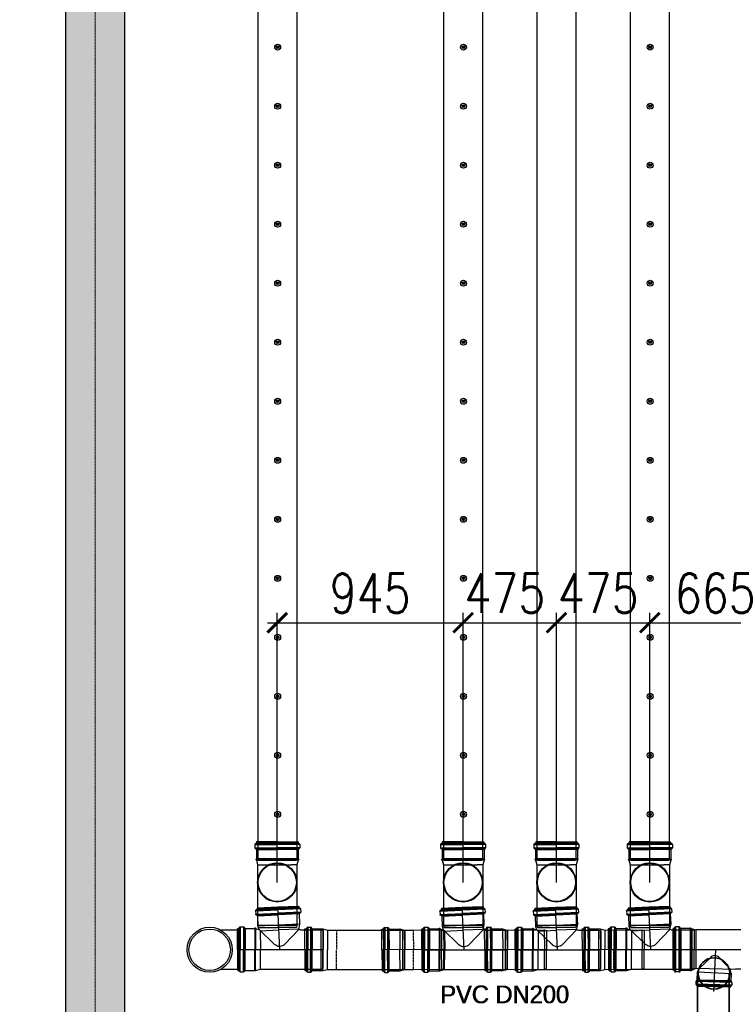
# Model space of a CAD drawing. Header units: millimetres. Extents: x -374129 to 1163271, y -112652 to 695637.
# Tile 133 of 256: x 63636 to 67266, y -45319 to -40313. Entities that reach past the tile are written whole.
import ezdxf
from ezdxf import colors
from ezdxf.entities.mleader import LeaderData, LeaderLine
from ezdxf.math import Vec2, Vec3

# ---------------------------------------------------------------- set-up
doc = ezdxf.new("R2010")
doc.units = ezdxf.units.MM
doc.header["$PDMODE"] = 4
for name, pattern in [('ACAD_ISO04W100', [30, 24, -3, 0, -3]), ('CENTER1', [0.77, 0.5, -0.1, 0.07, -0.1]), ('DASHDOT', [20, 13, -3.4, 0.2, -3.4])]:
    doc.linetypes.add(name, pattern=pattern)
for name, color, linetype in [('EAB_underground piping system', 1, 'Continuous'), ('FK_opisy', 7, 'Continuous'), ('KRT_kreskowanie', 252, 'Continuous'), ('KRT_opisy', 146, 'Continuous'), ('KRT_sciany', 2, 'Continuous'), ('KRT_technologia', 30, 'Continuous'), ('KRT_wymiary', 4, 'Continuous')]:
    doc.layers.add(name, color=color, linetype=linetype)
doc.layers.add('IS_pomocnicza', color=6, linetype='Continuous', lineweight=30)
doc.layers.add('KRT_osie', color=55, linetype='ACAD_ISO04W100', lineweight=18)
doc.styles.add('WYMIAR', font='romans.shx', dxfattribs={"width": 0.8})
doc.dimstyles.new('KRT_1-100', dxfattribs={"dimscale": 100, "dimtxt": 2, "dimasz": 1, "dimexe": 0.5, "dimexo": 0, "dimgap": 0.5, "dimtad": 1, "dimdec": 1, "dimrnd": 0.1, "dimzin": 9, "dimdsep": 46, "dimtxsty": 'WYMIAR', "dimblk": 'ARCHTICK', "dimcen": 0.09, "dimdle": 0.5, "dimclrd": 1, "dimclre": 252, "dimclrt": 256, "dimadec": 0, "dimazin": 0, "dimtfac": 1, "dimtdec": 1, "dimtmove": 0, "dimatfit": 3, "dimfxl": 1, "dimtolj": 1, "dimtzin": 0, "dimarcsym": 0})

# ---------------------------------------------------------------- blocks, each defined once
blk = doc.blocks.new('IS_KAO_trójnik_200_góra')
at = {"layer": 'KRT_technologia', "linetype": 'Continuous', "transparency": 33554687}
for p, q in [((34869.72, 13524.58), (34868.63, 13524.29)), ((34868.63, 13524.29), (34868.63, 13514.58)), ((34897.28, 13524.58), (34869.72, 13524.58)), ((34869.72, 13504.58), (34869.72, 13524.58)), ((34900.61, 13524.58), (34897.28, 13524.58)), ((34903.02, 13525.22), (34900.61, 13524.58)), ((34900.61, 13524.58), (34900.61, 13507.41)), ((34903.02, 13525.22), (34901.38, 13524.78)), ((34903.05, 13525.07), (34903.05, 13514.58)), ((34903.07, 13525.27), (34903.12, 13525.45)), ((34903.14, 13525.32), (34903.14, 13514.58)), ((34903.29, 13525.51), (34903.19, 13525.51)), ((34903.34, 13525.32), (34903.34, 13514.58)), ((34903.41, 13525.29), (34903.36, 13525.45)), ((34903.43, 13525.08), (34903.43, 13514.58)), ((34908.29, 13525.23), (34903.48, 13525.23)), ((34908.29, 13525.23), (34908.29, 13514.58)), ((34908.54, 13525.16), (34908.54, 13514.58)), ((34908.83, 13525.74), (34908.83, 13514.58)), ((34910.88, 13526.05), (34909.2, 13526.05)), ((34909.2, 13526.05), (34909.2, 13514.58)), ((34910.88, 13526.05), (34910.88, 13514.58)), ((34911.25, 13525.74), (34911.25, 13514.58)), ((34911.43, 13525.55), (34911.43, 13525.47)), ((34911.55, 13525.07), (34911.55, 13514.58)), ((34912.15, 13525.14), (34911.79, 13525.14)), ((34911.79, 13525.14), (34911.79, 13514.58)), ((34912.15, 13525.07), (34912.15, 13514.58)), ((34912.22, 13514.58), (34912.22, 13525.07)), ((34868.63, 13504.87), (34868.63, 13514.58)), ((34903.05, 13504.09), (34903.05, 13514.58)), ((34903.14, 13503.84), (34903.14, 13514.58)), ((34903.34, 13503.84), (34903.34, 13514.58)), ((34903.43, 13504.08), (34903.43, 13514.58)), ((34908.29, 13503.92), (34908.29, 13514.58)), ((34908.54, 13504), (34908.54, 13514.58)), ((34908.83, 13503.42), (34908.83, 13514.58)), ((34909.2, 13503.11), (34909.2, 13514.58)), ((34910.88, 13503.11), (34910.88, 13514.58)), ((34911.25, 13503.42), (34911.25, 13514.58)), ((34911.55, 13504.09), (34911.55, 13514.58)), ((34911.79, 13504.01), (34911.79, 13514.58)), ((34912.15, 13504.09), (34912.15, 13514.58)), ((34912.22, 13514.58), (34912.22, 13504.09)), ((34900.61, 13504.58), (34900.61, 13507.41)), ((34869.72, 13504.58), (34868.63, 13504.87)), ((34897.28, 13504.58), (34869.72, 13504.58)), ((34900.61, 13504.58), (34897.28, 13504.58)), ((34903.02, 13503.93), (34900.61, 13504.58)), ((34903.07, 13503.88), (34903.12, 13503.7)), ((34903.29, 13503.65), (34903.19, 13503.65)), ((34903.41, 13503.87), (34903.36, 13503.7)), ((34908.29, 13503.92), (34903.48, 13503.92)), ((34910.88, 13503.11), (34909.2, 13503.11)), ((34911.43, 13503.6), (34911.43, 13503.68)), ((34912.15, 13504.01), (34911.79, 13504.01))]:
    blk.add_line(p, q, dxfattribs=at)
at = {"layer": 'KRT_technologia'}
for radius in [10, 9.7]:
    blk.add_circle((34891.65, 13514.58), radius, dxfattribs=at)
at = {"layer": 'KRT_technologia', "linetype": 'Continuous', "transparency": 33554687}
for centre, radius, start, end in [((34903, 13525.29), 0.0727, 285, 345), ((34903.19, 13525.43), 0.0727, 90, 165), ((34903.29, 13525.43), 0.0727, 15, 90), ((34903.48, 13525.31), 0.0727, 195, 270), ((34908.29, 13525.6), 0.364, 270, 354.2608), ((34909.2, 13525.51), 0.545, 90, 174.2608), ((34910.88, 13525.51), 0.545, 5, 90), ((34911.79, 13525.51), 0.364, 185, 270), ((34912.15, 13525.07), 0.0727, 0, 90), ((34903, 13503.86), 0.0727, 15, 75), ((34903.19, 13503.72), 0.0727, 195, 270), ((34903.29, 13503.72), 0.0727, 270, 345), ((34903.48, 13503.85), 0.0727, 90, 165), ((34908.29, 13503.56), 0.364, 5.7392, 90), ((34909.2, 13503.65), 0.545, 185.7392, 270), ((34910.88, 13503.65), 0.545, 270, 355), ((34911.79, 13503.65), 0.364, 90, 175), ((34912.15, 13504.09), 0.0727, 270, 0)]:
    blk.add_arc(centre, radius, start, end, dxfattribs=at)
blk = doc.blocks.new('IS_KAO_rura_z_kielichem_200')
at = {"layer": 'KRT_technologia', "linetype": 'Continuous', "transparency": 33554687}
for p, q in [((34203.99, 14720.24), (34202.96, 14719.93)), ((34202.96, 14719.93), (34202.96, 14710.24)), ((34242.28, 14720.24), (34203.99, 14720.24)), ((34203.99, 14700.24), (34203.99, 14720.24)), ((34242.28, 14720.24), (34237.69, 14720.24)), ((34244.52, 14720.84), (34242.28, 14720.24)), ((34242.28, 14720.24), (34242.28, 14710.24)), ((34250.06, 14720.84), (34244.52, 14720.84)), ((34244.52, 14720.84), (34244.52, 14710.24)), ((34250.06, 14720.84), (34250.06, 14710.24)), ((34250.15, 14720.93), (34250.16, 14721.1)), ((34250.16, 14721.1), (34250.16, 14710.24)), ((34252.2, 14721.68), (34250.8, 14721.68)), ((34250.8, 14721.68), (34250.8, 14710.24)), ((34252.2, 14721.68), (34252.2, 14710.24)), ((34252.85, 14720.93), (34252.83, 14721.1)), ((34252.83, 14721.1), (34252.83, 14710.24)), ((34253.68, 14720.84), (34252.94, 14720.84)), ((34252.94, 14720.84), (34252.94, 14710.24)), ((34253.68, 14710.24), (34253.68, 14720.84)), ((34202.96, 14700.56), (34202.96, 14710.24)), ((34242.28, 14700.24), (34242.28, 14710.24)), ((34244.52, 14699.64), (34244.52, 14710.24)), ((34250.06, 14699.64), (34250.06, 14710.24)), ((34250.16, 14699.39), (34250.16, 14710.24)), ((34250.8, 14698.81), (34250.8, 14710.24)), ((34252.2, 14698.81), (34252.2, 14710.24)), ((34252.83, 14699.39), (34252.83, 14710.24)), ((34252.94, 14699.64), (34252.94, 14710.24)), ((34253.68, 14710.24), (34253.68, 14699.64)), ((34203.99, 14700.24), (34202.96, 14700.56)), ((34242.28, 14700.24), (34203.99, 14700.24)), ((34242.28, 14700.24), (34237.69, 14700.24)), ((34244.52, 14699.64), (34242.28, 14700.24)), ((34250.06, 14699.64), (34244.52, 14699.64)), ((34250.15, 14699.56), (34250.16, 14699.39)), ((34252.2, 14698.81), (34250.8, 14698.81)), ((34252.85, 14699.56), (34252.83, 14699.39)), ((34253.68, 14699.64), (34252.94, 14699.64))]:
    blk.add_line(p, q, dxfattribs=at)
at = {"layer": 'KRT_technologia', "linetype": 'CENTER1', "transparency": 33554687}
for p in [(34237.69, 14720.3), (34237.69, 14700.19)]:
    blk.add_line(p, (34237.69, 14710.24), dxfattribs=at)
at = {"layer": 'KRT_technologia', "linetype": 'Continuous', "transparency": 33554687}
for centre, radius, start, end in [((34250.06, 14720.94), 0.0909, 270, 355), ((34250.8, 14721.04), 0.636, 90, 175), ((34252.2, 14721.04), 0.636, 5, 90), ((34252.94, 14720.94), 0.0909, 185, 270), ((34250.06, 14699.55), 0.0909, 5, 90), ((34250.8, 14699.44), 0.636, 185, 270), ((34252.2, 14699.44), 0.636, 270, 355), ((34252.94, 14699.55), 0.0909, 90, 175)]:
    blk.add_arc(centre, radius, start, end, dxfattribs=at)
blk = doc.blocks.new('IS_WNT_KAO_trójnik_200')
at = {"layer": 'KRT_technologia', "linetype": 'Continuous', "transparency": 33554687}
for p, q in [((34086.73, 14802.95), (34086.73, 14802.6)), ((34097.29, 14803.03), (34086.8, 14803.03)), ((34086.8, 14802.95), (34097.29, 14802.99)), ((34107.77, 14802.95), (34097.28, 14802.92)), ((34097.29, 14803.03), (34107.78, 14803.03)), ((34097.29, 14781.52), (34097.29, 14803.03)), ((34107.79, 14803.03), (34107.86, 14802.97)), ((34107.86, 14802.95), (34107.86, 14802.6)), ((34085.82, 14801.68), (34097.3, 14801.72)), ((34085.82, 14801.69), (34085.82, 14800)), ((34085.83, 14800), (34097.3, 14800.04)), ((34086.14, 14802.05), (34097.29, 14802.09)), ((34086.14, 14799.63), (34097.3, 14799.67)), ((34086.32, 14802.23), (34086.4, 14802.24)), ((34086.64, 14799.1), (34086.64, 14793.86)), ((34086.65, 14799.1), (34097.3, 14799.13)), ((34086.73, 14802.6), (34097.29, 14802.63)), ((34086.73, 14799.34), (34097.3, 14799.38)), ((34086.8, 14802.35), (34097.3, 14802.39)), ((34107.84, 14802.6), (34097.28, 14802.56)), ((34107.77, 14802.35), (34097.28, 14802.32)), ((34108.44, 14802.06), (34097.28, 14802.02)), ((34108.76, 14801.69), (34097.28, 14801.65)), ((34108.76, 14800), (34097.29, 14799.97)), ((34108.45, 14799.64), (34097.29, 14799.6)), ((34107.87, 14799.34), (34097.29, 14799.31)), ((34107.95, 14799.1), (34097.29, 14799.06)), ((34107.95, 14799.1), (34107.95, 14793.86)), ((34108.27, 14802.23), (34108.19, 14802.24)), ((34108.77, 14801.69), (34108.77, 14800)), ((34086.64, 14793.86), (34087.17, 14791.86)), ((34086.64, 14793.86), (34107.95, 14793.86)), ((34107.95, 14793.86), (34107.5, 14792.18)), ((34109.12, 14792.69), (34107.5, 14792.18)), ((34109.17, 14792.74), (34109.21, 14792.92)), ((34109.24, 14792.79), (34109.71, 14782.06)), ((34109.38, 14792.99), (34109.27, 14792.98)), ((34109.43, 14792.8), (34109.9, 14782.07)), ((34109.5, 14792.77), (34109.45, 14792.94)), ((34114.39, 14792.93), (34109.58, 14792.72)), ((34114.39, 14792.93), (34114.85, 14782.29)), ((34114.63, 14792.87), (34115.1, 14782.3)), ((34114.9, 14793.46), (34115.39, 14782.31)), ((34116.94, 14793.86), (34115.26, 14793.79)), ((34115.26, 14793.79), (34115.76, 14782.33)), ((34116.94, 14793.86), (34117.44, 14782.4)), ((34117.32, 14793.57), (34117.81, 14782.42)), ((34117.5, 14793.39), (34117.51, 14793.31)), ((34117.65, 14792.91), (34118.11, 14782.43)), ((34118.24, 14793.01), (34117.89, 14792.99)), ((34117.89, 14792.99), (34118.35, 14782.44)), ((34118.25, 14792.94), (34118.7, 14782.46)), ((34118.78, 14782.46), (34118.32, 14792.94)), ((34075.88, 14790.6), (34074.8, 14790.26)), ((34074.8, 14790.26), (34075.22, 14780.56)), ((34086.59, 14791.06), (34075.88, 14790.6)), ((34076.75, 14770.61), (34075.88, 14790.6)), ((34087.06, 14791.31), (34094.66, 14784.04)), ((34087.26, 14791.38), (34097.26, 14791.42)), ((34106.77, 14791.45), (34097.26, 14791.42)), ((34099.81, 14784.16), (34107.51, 14792.23)), ((34106.77, 14791.45), (34107.18, 14781.95)), ((34109.16, 14792.54), (34109.61, 14782.06)), ((34109.54, 14792.56), (34110, 14782.08)), ((34099.81, 14784.16), (34100.5, 14784.88)), ((34094.12, 14781.38), (34075.22, 14780.56)), ((34075.65, 14770.86), (34075.22, 14780.56)), ((34118.78, 14782.46), (34092.93, 14781.33)), ((34107.62, 14771.96), (34107.18, 14781.95)), ((34110.07, 14771.58), (34109.61, 14782.06)), ((34110.17, 14771.33), (34109.71, 14782.06)), ((34110.37, 14771.34), (34109.9, 14782.07)), ((34110.45, 14771.59), (34110, 14782.08)), ((34115.32, 14771.64), (34114.85, 14782.29)), ((34115.56, 14771.73), (34115.1, 14782.3)), ((34115.88, 14771.16), (34115.39, 14782.31)), ((34116.26, 14770.87), (34115.76, 14782.33)), ((34117.94, 14770.94), (34117.44, 14782.4)), ((34118.29, 14771.27), (34117.81, 14782.42)), ((34118.56, 14771.95), (34118.11, 14782.43)), ((34118.81, 14771.89), (34118.35, 14782.44)), ((34119.16, 14771.97), (34118.7, 14782.46)), ((34118.78, 14782.46), (34119.24, 14771.98)), ((34076.75, 14770.61), (34075.65, 14770.86)), ((34107.62, 14771.96), (34076.75, 14770.61)), ((34110.04, 14771.42), (34107.62, 14771.96)), ((34110.1, 14771.37), (34110.15, 14771.2)), ((34110.33, 14771.15), (34110.23, 14771.15)), ((34110.44, 14771.38), (34110.4, 14771.21)), ((34115.32, 14771.64), (34110.5, 14771.43)), ((34117.94, 14770.94), (34116.26, 14770.87)), ((34118.46, 14771.46), (34118.46, 14771.54)), ((34119.17, 14771.9), (34118.81, 14771.89))]:
    blk.add_line(p, q, dxfattribs=at)
for centre, radius, start, end in [((34086.8, 14802.95), 0.0727, 90, 180), ((34107.78, 14802.95), 0.0727, 0, 90), ((34086.37, 14801.69), 0.545, 95, 180), ((34086.37, 14800), 0.545, 180, 264.2608), ((34086.27, 14799.1), 0.364, 0, 84.2608), ((34086.37, 14802.6), 0.364, 275, 0), ((34108.22, 14802.6), 0.364, 180, 265), ((34108.31, 14799.1), 0.364, 95.7392, 180), ((34108.22, 14801.69), 0.545, 0, 85), ((34108.22, 14800), 0.545, 275.7392, 0), ((34109.09, 14792.76), 0.0727, 287.5, 347.5), ((34109.28, 14792.91), 0.0727, 92.5, 167.5), ((34109.38, 14792.91), 0.0727, 17.5, 92.5), ((34109.57, 14792.79), 0.0727, 197.5, 272.5), ((34114.37, 14793.3), 0.364, 272.5, 356.7608), ((34115.28, 14793.24), 0.545, 92.5, 176.7608), ((34116.96, 14793.32), 0.545, 7.5, 92.5), ((34117.87, 14793.36), 0.364, 187.5, 272.5), ((34118.25, 14792.94), 0.0727, 2.5, 92.5), ((34086.56, 14791.7), 0.636, 272.5, 15), ((34097.18, 14786.67), 3.64, 226.25, 316.3455), ((34110.03, 14771.35), 0.0727, 17.5, 77.5), ((34110.22, 14771.22), 0.0727, 197.5, 272.5), ((34110.33, 14771.23), 0.0727, 272.5, 347.5), ((34110.51, 14771.36), 0.0727, 92.5, 167.5), ((34115.33, 14771.28), 0.364, 8.2392, 92.5), ((34116.23, 14771.41), 0.545, 188.2392, 272.5), ((34117.92, 14771.48), 0.545, 272.5, 357.5), ((34118.83, 14771.52), 0.364, 92.5, 177.5), ((34119.16, 14771.97), 0.0727, 272.5, 2.5)]:
    blk.add_arc(centre, radius, start, end, dxfattribs=at)
blk = doc.blocks.new('IS_KAO_kielich_200')
at = {"layer": 'KRT_technologia', "linetype": 'Continuous', "transparency": 33554687}
for p, q in [((34215.99, 14693.51), (34214.95, 14693.19)), ((34214.95, 14693.19), (34214.95, 14683.51)), ((34234.97, 14693.51), (34215.99, 14693.51)), ((34215.99, 14693.51), (34215.99, 14683.51)), ((34234.97, 14693.51), (34230.38, 14693.51)), ((34237.21, 14694.11), (34234.97, 14693.51)), ((34234.97, 14693.51), (34234.97, 14683.51)), ((34242.75, 14694.11), (34237.21, 14694.11)), ((34237.21, 14694.11), (34237.21, 14683.51)), ((34242.75, 14694.11), (34242.75, 14683.51)), ((34242.84, 14694.19), (34242.86, 14694.36)), ((34242.86, 14694.36), (34242.86, 14683.51)), ((34244.89, 14694.94), (34243.49, 14694.94)), ((34243.49, 14694.94), (34243.49, 14683.51)), ((34244.89, 14694.94), (34244.89, 14683.51)), ((34245.54, 14694.19), (34245.53, 14694.36)), ((34245.53, 14694.36), (34245.53, 14683.51)), ((34246.37, 14694.11), (34245.63, 14694.11)), ((34245.63, 14694.11), (34245.63, 14683.51)), ((34246.37, 14683.51), (34246.37, 14694.11)), ((34214.95, 14673.82), (34214.95, 14683.51)), ((34215.99, 14673.51), (34215.99, 14683.51)), ((34234.97, 14673.51), (34234.97, 14683.51)), ((34237.21, 14672.91), (34237.21, 14683.51)), ((34242.75, 14672.91), (34242.75, 14683.51)), ((34242.86, 14672.65), (34242.86, 14683.51)), ((34243.49, 14672.07), (34243.49, 14683.51)), ((34244.89, 14672.07), (34244.89, 14683.51)), ((34245.53, 14672.65), (34245.53, 14683.51)), ((34245.63, 14672.91), (34245.63, 14683.51)), ((34246.37, 14683.51), (34246.37, 14672.91)), ((34215.99, 14673.51), (34214.95, 14673.82)), ((34234.97, 14673.51), (34215.99, 14673.51)), ((34234.97, 14673.51), (34230.38, 14673.51)), ((34237.21, 14672.91), (34234.97, 14673.51)), ((34242.75, 14672.91), (34237.21, 14672.91)), ((34242.84, 14672.82), (34242.86, 14672.65)), ((34245.54, 14672.82), (34245.53, 14672.65)), ((34246.37, 14672.91), (34245.63, 14672.91)), ((34244.89, 14672.07), (34243.49, 14672.07))]:
    blk.add_line(p, q, dxfattribs=at)
at = {"layer": 'KRT_technologia', "linetype": 'CENTER1', "transparency": 33554687}
for p in [(34230.38, 14693.56), (34230.38, 14673.45)]:
    blk.add_line(p, (34230.38, 14683.51), dxfattribs=at)
at = {"layer": 'KRT_technologia', "linetype": 'DASHDOT', "ltscale": 3, "transparency": 33554687}
blk.add_lwpolyline([(34214.95, 14683.51), (34246.37, 14683.51)], dxfattribs=at)
at = {"layer": 'KRT_technologia', "linetype": 'Continuous', "transparency": 33554687}
for centre, radius, start, end in [((34242.75, 14694.2), 0.0909, 270, 355), ((34243.49, 14694.31), 0.636, 90, 175), ((34244.89, 14694.31), 0.636, 5, 90), ((34245.63, 14694.2), 0.0909, 185, 270), ((34242.75, 14672.81), 0.0909, 5, 90), ((34243.49, 14672.71), 0.636, 185, 270), ((34244.89, 14672.71), 0.636, 270, 355), ((34245.63, 14672.81), 0.0909, 90, 175)]:
    blk.add_arc(centre, radius, start, end, dxfattribs=at)
blk = doc.blocks.new('trojnik redukcyjny 200 na 160')
at = {"layer": 'KRT_technologia'}
for p, q in [((-215, -104.9), (-215, 104.9)), ((-210.8, 105.6), (-214.3, 105.6)), ((-214.3, 104.9), (-214.3, -104.9)), ((-210.8, 105.6), (-210.8, -105.6)), ((-208.3, -104.9), (-208.3, 104.9)), ((-205.3, 111.6), (-205.3, -111.6)), ((-201.7, -114.7), (-201.7, 114.7)), ((-184.8, 114.7), (-201.7, 114.7)), ((-184.8, -114.7), (-184.8, 114.7)), ((-181.1, 111.6), (-181.1, -111.6)), ((-178.2, -105.8), (-178.2, 105.8)), ((-127.6, 106.5), (-175.8, 106.5)), ((-175.8, 106.5), (-175.8, -106.5)), ((-127.2, 105), (-127.2, -105)), ((-126.9, 107.1), (-126.4, 108.7)), ((-126.2, -107.4), (-126.2, 107.4)), ((-125.7, 109.3), (-124.7, 109.3)), ((-124.2, 107.4), (-124.2, -107.4)), ((-124, 108.7), (-123.5, 107)), ((-123.3, -104.9), (-123.3, 104.9)), ((-123, 106.4), (-99, 100)), ((210, -100), (210, 100)), ((210, 100), (220.9, 97.1)), ((220.9, 97.1), (220.9, -97.1)), ((-214.3, 0), (220.9, 0)), ((0, 0), (-9.4, -213.8)), ((-123, -106.4), (-99, -95.1)), ((-86.5, -101.5), (-80.3, -95.5)), ((220.9, -97.1), (210, -100)), ((-210.8, -105.6), (-214.3, -105.6)), ((-184.8, -114.7), (-201.7, -114.7)), ((-127.6, -106.5), (-175.8, -106.5)), ((-126.9, -107.1), (-126.4, -108.7)), ((-125.7, -109.3), (-124.7, -109.3)), ((-124, -108.7), (-123.5, -107)), ((-86.4, -101.1), (-90.5, -114.4)), ((-99.1, -163.3), (-99.4, -176.8)), ((84.1, -180.9), (-99.4, -176.8)), ((84.4, -167.4), (-99.1, -163.3)), ((-96.9, -179.8), (81.6, -183.8)), ((-96.5, -160.4), (82, -164.4)), ((-92.3, -184.3), (76.7, -188)), ((-92.3, -184.3), (-92.3, -187.1)), ((77.4, -162), (-91.8, -158.2)), ((76.1, -191.4), (-91.8, -187.7)), ((-91.7, -187.1), (76.1, -190.8)), ((76.2, -186), (-91.6, -182.3)), ((76.7, -188), (76.6, -190.9)), ((84.4, -167.4), (84.1, -180.9))]:
    blk.add_line(p, q, dxfattribs=at)
for points in [[(210, 100), (-99, 100), (-99, -95.1), (102.8, -100)], [(-80.3, -95.5), (-22.1, -39.7)], [(77.3, -101.3), (19.1, -40.5)], [(210, -100), (102.8, -100)]]:
    blk.add_lwpolyline(points, dxfattribs=at)
blk.add_lwpolyline([(79.8, -121.5), (78.1, -160), (-92.4, -156.2), (-90.5, -114.4), (79.8, -121.8), (76.2, -105.7, -0.479656), (81.2, -99.5)], format="xyb", dxfattribs=at)
for centre, radius, start, end in [((-214.3, 104.9), 0.727, 90, 180), ((-210.9, 109.4), 3.81, 271.4057, 5.6147), ((-201.7, 109.3), 5.45, 90, 174.2608), ((-184.8, 109.3), 5.45, 5.7392, 90), ((-175.8, 110.2), 3.64, 185.7392, 270), ((-127.6, 107.3), 0.727, 270, 345), ((-125.7, 108.5), 0.727, 90, 165), ((-124.7, 108.5), 0.727, 15, 90), ((-122.8, 107.1), 0.727, 195, 255), ((-2.1, -61), 29.5, 44.0616, 140.886), ((-214.3, -104.9), 0.727, 180, 270), ((-210.9, -109.4), 3.81, 354.3853, 88.5943), ((-201.7, -109.3), 5.45, 185.7392, 270), ((-184.8, -109.3), 5.45, 270, 354.2608), ((-175.8, -110.2), 3.64, 90, 174.2608), ((-127.6, -107.3), 0.727, 15, 90), ((-125.7, -108.5), 0.727, 195, 270), ((-124.7, -108.5), 0.727, 270, 345), ((-122.8, -107.1), 0.727, 105, 165), ((-95, -176.9), 4.36, 178.7226, 262.9834), ((-94.7, -163.4), 4.36, 94.4617, 178.7226), ((-95.3, -184.3), 3.05, 0.1283, 94.3373), ((-95.3, -156.2), 2.91, 274.4617, 358.7226), ((-91.7, -187.1), 0.582, 178.7226, 268.7226), ((76.1, -190.8), 0.582, 268.7226, 358.7226), ((79.8, -188.2), 3.05, 83.1078, 177.3168), ((81, -160.1), 2.91, 178.7226, 262.9834), ((79.8, -180.8), 4.36, 274.4617, 358.7226), ((80.1, -167.3), 4.36, 358.7226, 82.9834)]:
    blk.add_arc(centre, radius, start, end, dxfattribs=at)
blk = doc.blocks.new('_ArchTick')
at = {"color": 0, "linetype": 'ByBlock', "const_width": 0.15}
blk.add_lwpolyline([(-0.5, -0.5), (0.5, 0.5)], dxfattribs=at)
blk = doc.blocks.new('*D2324')
at = {"layer": 'Defpoints', "color": 0}
for p in [(66911.4, -11291.3), (66911.4, -11896.3), (65966.4, -12611.3)]:
    blk.add_point(p, dxfattribs=at)
at = {"layer": 'KRT_wymiary', "color": 252, "lineweight": -2}
for p, q in [((65966.4, -12611.3), (65966.4, -11241.3)), ((66911.4, -11896.3), (66911.4, -11241.3))]:
    blk.add_line(p, q, dxfattribs=at)
at = {"layer": 'KRT_wymiary', "color": 1, "lineweight": -2}
blk.add_line((65916.4, -11291.3), (66961.4, -11291.3), dxfattribs=at)
at = {"layer": 'KRT_wymiary', "color": 1, "lineweight": -2, "xscale": 100, "yscale": 100, "zscale": 100, "rotation": 180}
blk.add_blockref('_ArchTick', (65966.4, -11291.3), dxfattribs=at)
at = {"layer": 'KRT_wymiary', "color": 1, "lineweight": -2, "xscale": 100, "yscale": 100, "zscale": 100}
blk.add_blockref('_ArchTick', (66911.4, -11291.3), dxfattribs=at)
at = {"layer": 'KRT_wymiary', "insert": (66438.9, -11141.3), "char_height": 200, "attachment_point": 5, "style": 'WYMIAR'}
blk.add_mtext('\\A1;945', dxfattribs=at)
blk = doc.blocks.new('*D2325')
at = {"layer": 'Defpoints', "color": 0}
for p in [(67386.4, -11291.3), (67386.4, -12311.3), (66911.4, -12611.3)]:
    blk.add_point(p, dxfattribs=at)
at = {"layer": 'KRT_wymiary', "color": 252, "lineweight": -2}
for p, q in [((66911.4, -12611.3), (66911.4, -11241.3)), ((67386.4, -12311.3), (67386.4, -11241.3))]:
    blk.add_line(p, q, dxfattribs=at)
at = {"layer": 'KRT_wymiary', "color": 1, "lineweight": -2}
blk.add_line((66861.4, -11291.3), (67436.4, -11291.3), dxfattribs=at)
at = {"layer": 'KRT_wymiary', "color": 1, "lineweight": -2, "xscale": 100, "yscale": 100, "zscale": 100, "rotation": 180}
blk.add_blockref('_ArchTick', (66911.4, -11291.3), dxfattribs=at)
at = {"layer": 'KRT_wymiary', "color": 1, "lineweight": -2, "xscale": 100, "yscale": 100, "zscale": 100}
blk.add_blockref('_ArchTick', (67386.4, -11291.3), dxfattribs=at)
at = {"layer": 'KRT_wymiary', "insert": (67123.9, -11141.3), "char_height": 200, "attachment_point": 5, "style": 'WYMIAR'}
blk.add_mtext('\\A1;475', dxfattribs=at)
blk = doc.blocks.new('*D2326')
at = {"layer": 'Defpoints', "color": 0}
for p in [(67861.4, -11291.3), (67861.4, -12181.3), (67386.4, -12611.3)]:
    blk.add_point(p, dxfattribs=at)
at = {"layer": 'KRT_wymiary', "color": 252, "lineweight": -2}
for p, q in [((67386.4, -12611.3), (67386.4, -11241.3)), ((67861.4, -12181.3), (67861.4, -11241.3))]:
    blk.add_line(p, q, dxfattribs=at)
at = {"layer": 'KRT_wymiary', "color": 1, "lineweight": -2}
blk.add_line((67336.4, -11291.3), (67911.4, -11291.3), dxfattribs=at)
at = {"layer": 'KRT_wymiary', "color": 1, "lineweight": -2, "xscale": 100, "yscale": 100, "zscale": 100, "rotation": 180}
blk.add_blockref('_ArchTick', (67386.4, -11291.3), dxfattribs=at)
at = {"layer": 'KRT_wymiary', "color": 1, "lineweight": -2, "xscale": 100, "yscale": 100, "zscale": 100}
blk.add_blockref('_ArchTick', (67861.4, -11291.3), dxfattribs=at)
at = {"layer": 'KRT_wymiary', "insert": (67598.9, -11141.3), "char_height": 200, "attachment_point": 5, "style": 'WYMIAR'}
blk.add_mtext('\\A1;475', dxfattribs=at)
blk = doc.blocks.new('*D2327')
at = {"layer": 'Defpoints', "color": 0}
for p in [(68526.4, -11291.3), (68526.4, -12511.3), (67861.4, -12611.3)]:
    blk.add_point(p, dxfattribs=at)
at = {"layer": 'KRT_wymiary', "color": 252, "lineweight": -2}
for p, q in [((67861.4, -12611.3), (67861.4, -11241.3)), ((68526.4, -12511.3), (68526.4, -11241.3))]:
    blk.add_line(p, q, dxfattribs=at)
at = {"layer": 'KRT_wymiary', "color": 1, "lineweight": -2}
blk.add_line((67811.4, -11291.3), (68576.4, -11291.3), dxfattribs=at)
at = {"layer": 'KRT_wymiary', "color": 1, "lineweight": -2, "xscale": 100, "yscale": 100, "zscale": 100, "rotation": 180}
blk.add_blockref('_ArchTick', (67861.4, -11291.3), dxfattribs=at)
at = {"layer": 'KRT_wymiary', "color": 1, "lineweight": -2, "xscale": 100, "yscale": 100, "zscale": 100}
blk.add_blockref('_ArchTick', (68526.4, -11291.3), dxfattribs=at)
at = {"layer": 'KRT_wymiary', "insert": (68193.9, -11141.3), "char_height": 200, "attachment_point": 5, "style": 'WYMIAR'}
blk.add_mtext('\\A1;665', dxfattribs=at)
blk = doc.blocks.new('sys napowietrzania')
at = {"layer": 'EAB_underground piping system', "lineweight": 35, "elevation": -3463.37}
for points in [[(68104.67, -13071), (68104.67, -13380.95), (68104.67, -13380.95)], [(68264.52, -13077.98), (68264.52, -13385.7), (68264.52, -13385.7)]]:
    blk.add_lwpolyline(points, dxfattribs=at)
at = {"layer": 'EAB_underground piping system', "lineweight": 35}
blk.add_circle((68187.98, -13074.49, -3599.71), 80, dxfattribs=at)
at = {"layer": 'KRT_technologia', "linetype": 'Continuous', "transparency": 33554687}
for p, q in [((65766.7, -12854, -3599.71), (65678.6, -12854, -3599.71)), ((65766.7, -13054, -3599.71), (65678.6, -13054, -3599.71))]:
    blk.add_line(p, q, dxfattribs=at)
at = {"layer": 'KRT_technologia', "linetype": 'Continuous', "transparency": 33554687, "elevation": -3659.98}
for points in [[(66066.67, -12490.08), (66066.67, -10587.78), (66066.67, -2354.28), (65866.67, -2354.28), (65866.67, -10587.78), (65866.67, -12490.08), (65966.67, -12490.08), (66066.67, -12490.08), (66063.5, -12500.45), (65966.67, -12500.45), (65869.84, -12500.45), (65866.67, -12490.08)], [(67011.67, -12490.08), (67011.67, -10587.78), (67011.67, -2354.28), (66811.67, -2354.28), (66811.67, -10587.78), (66811.67, -12490.08), (66911.67, -12490.08), (67011.67, -12490.08), (67008.5, -12500.45), (66911.67, -12500.45), (66814.84, -12500.45), (66811.67, -12490.08)], [(67486.67, -12490.08), (67486.67, -10587.78), (67486.67, -2354.28), (67286.67, -2354.28), (67286.67, -10587.78), (67286.67, -12490.08), (67386.67, -12490.08), (67486.67, -12490.08), (67483.5, -12500.45), (67386.67, -12500.45), (67289.84, -12500.45), (67286.67, -12490.08)], [(67961.67, -12490.08), (67961.67, -10587.78), (67961.67, -2354.28), (67761.67, -2354.28), (67761.67, -10587.78), (67761.67, -12490.08), (67861.67, -12490.08), (67961.67, -12490.08), (67958.5, -12500.45), (67861.67, -12500.45), (67764.84, -12500.45), (67761.67, -12490.08)]]:
    blk.add_lwpolyline(points, dxfattribs=at)
at = {"layer": 'KRT_technologia'}
for centre, radius in [((65968.17, -8365.41, -3659.98), 15), ((65968.17, -8365.41, -3659.98), 7), ((66913.17, -8365.41, -3659.98), 15), ((66913.17, -8365.41, -3659.98), 7), ((67863.17, -8365.41, -3659.98), 15), ((67863.17, -8365.41, -3659.98), 7), ((65968.17, -8365.41, -3659.98), 1.5), ((66913.17, -8365.41, -3659.98), 1.5), ((67863.17, -8365.41, -3659.98), 1.5), ((65968.17, -8665.41, -3659.98), 15), ((65968.17, -8665.41, -3659.98), 7), ((66913.17, -8665.41, -3659.98), 15), ((66913.17, -8665.41, -3659.98), 7), ((67863.17, -8665.41, -3659.98), 15), ((67863.17, -8665.41, -3659.98), 7), ((65968.17, -8665.41, -3659.98), 1.5), ((66913.17, -8665.41, -3659.98), 1.5), ((67863.17, -8665.41, -3659.98), 1.5), ((65968.17, -8965.41, -3659.98), 15), ((65968.17, -8965.41, -3659.98), 7), ((66913.17, -8965.41, -3659.98), 15), ((66913.17, -8965.41, -3659.98), 7), ((67863.17, -8965.41, -3659.98), 15), ((67863.17, -8965.41, -3659.98), 7), ((65968.17, -8965.41, -3659.98), 1.5), ((66913.17, -8965.41, -3659.98), 1.5), ((67863.17, -8965.41, -3659.98), 1.5), ((65968.17, -9265.41, -3659.98), 15), ((65968.17, -9265.41, -3659.98), 7), ((66913.17, -9265.41, -3659.98), 15), ((66913.17, -9265.41, -3659.98), 7), ((67863.17, -9265.41, -3659.98), 15), ((67863.17, -9265.41, -3659.98), 7), ((65968.17, -9265.41, -3659.98), 1.5), ((66913.17, -9265.41, -3659.98), 1.5), ((67863.17, -9265.41, -3659.98), 1.5), ((65968.17, -9565.41, -3659.98), 15), ((65968.17, -9565.41, -3659.98), 7), ((66913.17, -9565.41, -3659.98), 15), ((66913.17, -9565.41, -3659.98), 7), ((67863.17, -9565.41, -3659.98), 15), ((67863.17, -9565.41, -3659.98), 7), ((65968.17, -9565.41, -3659.98), 1.5), ((66913.17, -9565.41, -3659.98), 1.5), ((67863.17, -9565.41, -3659.98), 1.5), ((65968.17, -9865.41, -3659.98), 15), ((65968.17, -9865.41, -3659.98), 7), ((66913.17, -9865.41, -3659.98), 15), ((66913.17, -9865.41, -3659.98), 7), ((67863.17, -9865.41, -3659.98), 15), ((67863.17, -9865.41, -3659.98), 7), ((65968.17, -9865.41, -3659.98), 1.5), ((66913.17, -9865.41, -3659.98), 1.5), ((67863.17, -9865.41, -3659.98), 1.5), ((65968.17, -10165.41, -3659.98), 15), ((65968.17, -10165.41, -3659.98), 7), ((66913.17, -10165.41, -3659.98), 15), ((66913.17, -10165.41, -3659.98), 7), ((67863.17, -10165.41, -3659.98), 15), ((67863.17, -10165.41, -3659.98), 7), ((65968.17, -10165.41, -3659.98), 1.5), ((66913.17, -10165.41, -3659.98), 1.5), ((67863.17, -10165.41, -3659.98), 1.5), ((65968.17, -10465.41, -3659.98), 15), ((65968.17, -10465.41, -3659.98), 7), ((66913.17, -10465.41, -3659.98), 15), ((66913.17, -10465.41, -3659.98), 7), ((67863.17, -10465.41, -3659.98), 15), ((67863.17, -10465.41, -3659.98), 7), ((65968.17, -10465.41, -3659.98), 1.5), ((66913.17, -10465.41, -3659.98), 1.5), ((67863.17, -10465.41, -3659.98), 1.5), ((65968.17, -10765.41, -3659.98), 15), ((65968.17, -10765.41, -3659.98), 7), ((66913.17, -10765.41, -3659.98), 15), ((66913.17, -10765.41, -3659.98), 7), ((67863.17, -10765.41, -3659.98), 15), ((67863.17, -10765.41, -3659.98), 7), ((65968.17, -10765.41, -3659.98), 1.5), ((66913.17, -10765.41, -3659.98), 1.5), ((67863.17, -10765.41, -3659.98), 1.5), ((65968.17, -11065.41, -3659.98), 15), ((65968.17, -11065.41, -3659.98), 7), ((66913.17, -11065.41, -3659.98), 15), ((66913.17, -11065.41, -3659.98), 7), ((67863.17, -11065.41, -3659.98), 15), ((67863.17, -11065.41, -3659.98), 7), ((65968.17, -11065.41, -3659.98), 1.5), ((66913.17, -11065.41, -3659.98), 1.5), ((67863.17, -11065.41, -3659.98), 1.5), ((65968.17, -11365.41, -3659.98), 15), ((65968.17, -11365.41, -3659.98), 7), ((66913.17, -11365.41, -3659.98), 15), ((66913.17, -11365.41, -3659.98), 7), ((67863.17, -11365.41, -3659.98), 15), ((67863.17, -11365.41, -3659.98), 7), ((65968.17, -11365.41, -3659.98), 1.5), ((66913.17, -11365.41, -3659.98), 1.5), ((67863.17, -11365.41, -3659.98), 1.5), ((65968.17, -11665.41, -3659.98), 15), ((65968.17, -11665.41, -3659.98), 7), ((65968.17, -11665.41, -3659.98), 1.5), ((66913.17, -11665.41, -3659.98), 15), ((66913.17, -11665.41, -3659.98), 7), ((66913.17, -11665.41, -3659.98), 1.5), ((67863.17, -11665.41, -3659.98), 15), ((67863.17, -11665.41, -3659.98), 7), ((67863.17, -11665.41, -3659.98), 1.5), ((65968.17, -11965.41, -3659.98), 15), ((65968.17, -11965.41, -3659.98), 7), ((65968.17, -11965.41, -3659.98), 1.5), ((66913.17, -11965.41, -3659.98), 15), ((66913.17, -11965.41, -3659.98), 7), ((66913.17, -11965.41, -3659.98), 1.5), ((67863.17, -11965.41, -3659.98), 15), ((67863.17, -11965.41, -3659.98), 7), ((67863.17, -11965.41, -3659.98), 1.5), ((65968.17, -12265.41, -3659.98), 15), ((65968.17, -12265.41, -3659.98), 7), ((65968.17, -12265.41, -3659.98), 1.5), ((66913.17, -12265.41, -3659.98), 15), ((66913.17, -12265.41, -3659.98), 7), ((66913.17, -12265.41, -3659.98), 1.5), ((67863.17, -12265.41, -3659.98), 15), ((67863.17, -12265.41, -3659.98), 7), ((67863.17, -12265.41, -3659.98), 1.5)]:
    blk.add_circle(centre, radius, dxfattribs=at)
at = {"layer": 'KRT_technologia', "linetype": 'Continuous', "transparency": 33554687}
for radius in [114.73, 105.42]:
    blk.add_circle((65622.37, -12954, -3599.71), radius, dxfattribs=at)
at = {"layer": 'IS_pomocnicza', "xscale": 10, "yscale": 10, "zscale": 10, "rotation": 90}
for p in [(201112.14, -361527.88, -3599.71), (202057.14, -361527.88, -3599.71), (202532.14, -361527.88, -3599.71), (203007.14, -361527.88, -3599.71)]:
    blk.add_blockref('IS_KAO_trójnik_200_góra', p, dxfattribs=at)
at = {"layer": 'KRT_kreskowanie'}
blk.add_blockref('trojnik redukcyjny 200 na 160', (68194.69, -12952.25, -3334.86), dxfattribs=at)
at = {"layer": 'KRT_technologia', "yscale": 10, "zscale": 10}
for name, p, xscale, rotation in [('IS_WNT_KAO_trójnik_200', (413075.06, -145753.76, -3334.86), -10, 2.5000000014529), ('IS_WNT_KAO_trójnik_200', (414012.75, -145755.49, -3599.71), -10, 2.5000000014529), ('IS_WNT_KAO_trójnik_200', (414487.75, -145755.49, -3599.71), -10, 2.5000000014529), ('IS_WNT_KAO_trójnik_200', (414962.45, -145753.74, -3334.86), -10, 2.5000000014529), ('IS_KAO_rura_z_kielichem_200', (408643.89, 134148.44, -3599.71), 10, 180)]:
    blk.add_blockref(name, p, dxfattribs=dict(at, xscale=xscale, rotation=rotation))
at = {"layer": 'KRT_technologia', "linetype": 'Continuous', "ltscale": 3, "xscale": 10, "yscale": 10, "zscale": 10}
for p, rotation in [((408273.17, 135477.44, -3599.71), 180.2674769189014), ((408795.76, 135478.12, -3599.71), 180.2674769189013), ((409292.63, 135478.19, -3599.71), 180.2674769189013)]:
    blk.add_blockref('IS_KAO_kielich_200', p, dxfattribs=dict(at, rotation=rotation))
at = {"layer": 'KRT_opisy', "color": 2, "insert": (67121.63, -13181.41, -3070), "char_height": 90, "attachment_point": 5}
blk.add_mtext('PVC DN200', dxfattribs=at)
at = {"layer": 'KRT_opisy', "insert": (67125.02, -13181.41, -3599.71), "char_height": 90, "attachment_point": 5}
blk.add_mtext('PVC DN200', dxfattribs=at)
at = {"layer": 'KRT_wymiary'}
for base, p1, p2, picture, middle in [((66911.36, -11291.34, -3993.08), (65966.36, -12611.34, -3599.71), (66911.36, -11896.34, -3599.71), '*D2324', (66438.86, -11141.34, -3993.08)), ((68526.36, -11291.34, -3993.08), (67861.36, -12611.34, -3599.71), (68526.36, -12511.34, -3599.71), '*D2327', (68193.86, -11141.34, -3993.08))]:
    dim = blk.add_linear_dim(base=base, p1=p1, p2=p2, dimstyle='KRT_1-100', dxfattribs=at)
    dim.commit()
    dim.dimension.update_dxf_attribs({"geometry": picture, "text_midpoint": middle})
for base, p1, p2, picture, middle in [((67386.36, -11291.34, -3993.08), (66911.36, -12611.34, -3599.71), (67386.36, -12311.34, -3599.71), '*D2325', (67123.86, -11291.34, -3993.08)), ((67861.36, -11291.34, -3993.08), (67386.36, -12611.34, -3599.71), (67861.36, -12181.34, -3599.71), '*D2326', (67598.86, -11291.34, -3993.08))]:
    dim = blk.add_linear_dim(base=base, p1=p1, p2=p2, dimstyle='KRT_1-100', dxfattribs=at)
    dim.commit()
    dim.dimension.update_dxf_attribs({"geometry": picture, "text_midpoint": middle, "dimtype": 128})

msp = doc.modelspace()

# ---------------------------------------------------------------- hatches: boundary and pattern name
at = {"layer": 'KRT_kreskowanie'}
h = msp.add_hatch(dxfattribs=at)
h.set_pattern_fill('ANSI33', color=256, scale=20, style=0)
h.set_pattern_definition([(45, (-1e-05, 3009.36), (-89.80256, 89.80256), []), (45, (89.8, 3009.36), (-89.80256, 89.80256), [63.5, -31.75])])
h.paths.add_polyline_path([(38290, -33690.64), (19090, -33690.64), (19090, -46990.64), (19390, -46990.64), (19390, -33990.64), (25390, -33990.64), (25390, -46990.64), (25690, -46990.64), (25690, -33990.64), (31690, -33990.64), (31690, -46990.64), (31990, -46990.64), (31990, -33990.64), (37990, -33990.64), (37990, -46990.64), (38290, -46990.64)])
h.paths.add_polyline_path([(51230, -33990.64), (57230, -33990.64), (57230, -46990.64), (57530, -46990.64), (57530, -33690.64), (38330, -33690.64), (38330, -46990.64), (38630, -46990.64), (38630, -33990.64), (44630, -33990.64), (44630, -46990.64), (44930, -46990.64), (44930, -33990.64), (50930, -33990.64), (50930, -46990.64), (51230, -46990.64)])
h.paths.add_polyline_path([(70470, -33690.64), (57570, -33690.64), (57570, -46990.64), (57870, -46990.64), (57870, -33990.64), (63870, -33990.64), (63870, -46990.64), (64170, -46990.64), (64170, -33990.64), (70170, -33990.64), (70170, -46990.64), (70470, -46990.64)])

# ---------------------------------------------------------------- linework, layer by layer
at = {"layer": 'KRT_osie', "ltscale": 0.5}
msp.add_line((64020, -27801.99), (64020, -48285.63), dxfattribs=at)
at = {"layer": 'KRT_sciany'}
for p, q in [((63870, -46990.64), (63870, -33990.64)), ((64170, -46990.64), (64170, -33990.64))]:
    msp.add_line(p, q, dxfattribs=at)

# ---------------------------------------------------------------- block references
msp.add_blockref('sys napowietrzania', (-1019.98, -32087.66, 3070))

# ---------------------------------------------------------------- leaders
at = {"layer": 'FK_opisy', "color": 1}
ml = msp.add_multileader_mtext('Standard', dxfattribs=at)
ml.set_content('\\C54;WYPEŁNIENIE Z DESEK DREWNIANYCH GR.10cm. USZCZELNIONYCH OD WNĘTRZA FOLIĄ BUDOWLANĄ GR.0.5mm', style='WYMIAR')
ml.set_leader_properties()
ml.build(insert=Vec2(0, 0))
ml.multileader.update_dxf_attribs({"text_left_attachment_type": 6, "text_right_attachment_type": 6, "dogleg_length": 0.36, "arrow_head_size": 200, "scale": 100})
ctx = ml.context
ctx.base_point, ctx.scale, ctx.char_height, ctx.arrow_head_size, ctx.landing_gap_size, ctx.plane_origin = Vec3(-6581.15, -44729.21), 100, 200, 200, 9, Vec3(-43361.71, -127601.34)
ctx.left_attachment, ctx.right_attachment = 6, 6
notes = []
notes.append((ctx, [(0, (1, 1, 0), (-6617.15, -44729.21), (1, 0), 36, [(0, [(-7456.67, -46780.64)], 0, [])])]))
ctx.mtext.insert, ctx.mtext.width, ctx.mtext.defined_height, ctx.mtext.line_spacing_style, ctx.mtext.flow_direction = Vec3(-6572.15, -44489.21), 3640.4709, 1400.46, 2, 5
for ctx, leaders in notes:
    for number, flags, end, landing, length, lines in leaders:
        leader = LeaderData()
        leader.index, (leader.has_last_leader_line, leader.has_dogleg_vector, leader.attachment_direction) = number, flags
        leader.last_leader_point, leader.dogleg_vector, leader.dogleg_length = Vec3(end), Vec3(landing), length
        for number, points, colour, breaks in lines:
            line = LeaderLine()
            line.index, line.vertices, line.color, line.breaks = number, Vec3.list(points), colors.encode_raw_color(colour), breaks
            leader.lines.append(line)
        ctx.leaders.append(leader)

doc.saveas('drawing.dxf')
